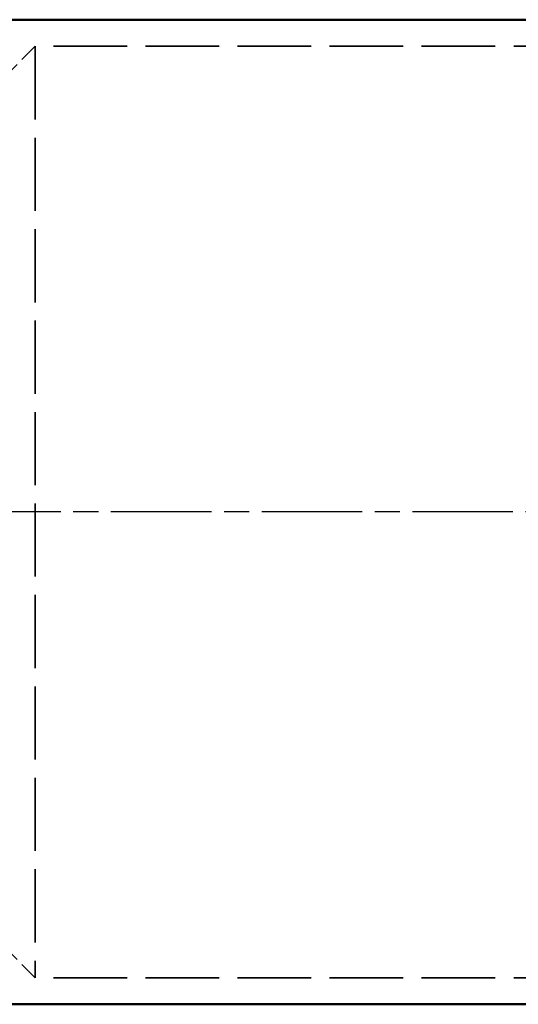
# Model space of a CAD drawing. Header units: millimetres. Extents: x 0 to 840, y 0 to 594.
# Tile 8 of 46: x 173 to 229, y 374 to 485. Entities that reach past the tile are written whole.
import ezdxf

# ---------------------------------------------------------------- set-up
doc = ezdxf.new("R2010")
doc.units = ezdxf.units.MM
doc.header["$LTSCALE"] = 2
doc.linetypes.add('CHAIN', pattern=[0.3543, 0.2362, -0.0295, 0.0591, -0.0295])
doc.linetypes.add('DASHED', pattern=[0.2067, 0.1654, -0.0413])
for name, color, linetype, lineweight in [('Mittellinie (ISO)', 7, 'Continuous', 25), ('Sichtbar (ISO)', 7, 'Continuous', 50), ('Verdeckt (ISO)', 7, 'DASHED', 35)]:
    doc.layers.add(name, color=color, linetype=linetype, lineweight=lineweight)

msp = doc.modelspace()

# ---------------------------------------------------------------- linework, layer by layer
at = {"layer": 'Mittellinie (ISO)', "linetype": 'CHAIN', "ltscale": 23.990969}
msp.add_line((449.186, 429.106), (116.314, 429.106), dxfattribs=at)
at = {"layer": 'Sichtbar (ISO)'}
for p, q in [((426.993, 484.606), (139.593, 484.606)), ((242.793, 373.606), (139.593, 373.606))]:
    msp.add_line(p, q, dxfattribs=at)
at = {"layer": 'Verdeckt (ISO)', "ltscale": 9.427668}
for p, q in [((167.293, 474.606), (174.293, 481.606)), ((167.293, 383.606), (174.293, 376.606))]:
    msp.add_line(p, q, dxfattribs=at)
at = {"layer": 'Verdeckt (ISO)', "ltscale": 24.935537}
msp.add_line((174.293, 481.606), (174.293, 376.606), dxfattribs=at)
at = {"layer": 'Verdeckt (ISO)', "ltscale": 25.111156}
for p, q in [((392.293, 481.606), (174.293, 481.606)), ((392.293, 376.606), (174.293, 376.606))]:
    msp.add_line(p, q, dxfattribs=at)

doc.saveas('drawing.dxf')
